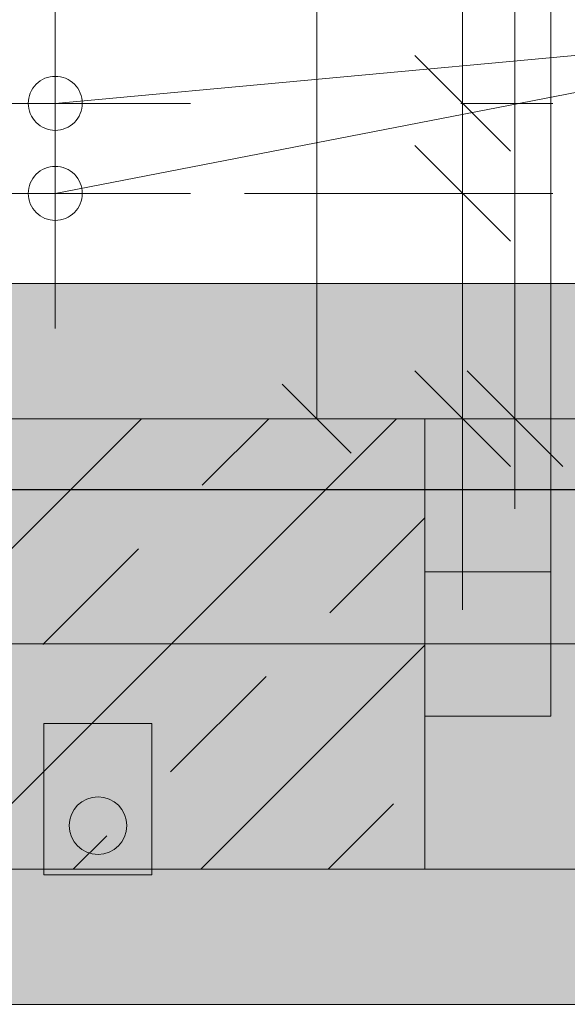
# Model space of a CAD drawing. Extents: x -620 to 300, y 62 to 1162.
# Tile 129 of 256: x -40 to -34, y 830 to 841. Entities that reach past the tile are written whole.
import ezdxf
from ezdxf.lldxf.tags import DXFTag

# ---------------------------------------------------------------- set-up
doc = ezdxf.new("R2010")
doc.units = 0
doc.layers.get('0').update_dxf_attribs({"lineweight": 13})
for name, color, linetype, lineweight, true_color in [('30 -34 Innenwände- 1 tragend', 7, 'Continuous', 13, 0xdd0806), ('30 -34 Innenwände- 4 Türen_Fenster', 7, 'Continuous', 15, 0x9955ff), ('30 -35 Decken- 1 Konstruktion-Träger- Stahlbeton', 7, 'Continuous', 13, 0x33aa00), ('30 -35 Decken- 11 Durchbruch', 5, 'Continuous', 15, 0x0000ff), ('30 -35 Decken- 2.1 Treppen Innen 2D', 7, 'Continuous', 9, 0x599559), ('70 -76 Bemaßung- 2 Allgemein', 9, 'Continuous', 5, 0x808080), ('E_Aussparung Bemaßung', 5, 'Continuous', 9, 0x0000ff), ('E_Leerrohr 32', 7, 'Continuous', 9, 0x00b300), ('E_Leerrohr Umrandung', 7, 'Continuous', 13, 0xffffff), ('E_Leerrohr_Detailnummer', 1, 'Continuous', 25, 0xff0000), ('E_Leerrohrdose 32', 7, 'Continuous', 9, 0x99ff99), ('iwb_Schraffur_Unterzug', 7, 'Continuous', 5, 0xffffcc), ('iwb_Schraffur_Wand in Bauart BABW', 7, 'Continuous', 13, 0xac59ff), ('iwb_Sichtbeton', 2, 'Continuous', 50, 0xffff00), ('iwb_Sichtbeton-Shading', 2, 'Continuous', 50, 0xffff00)]:
    doc.layers.add(name, color=color, linetype=linetype, lineweight=lineweight, true_color=true_color)
doc.layers.add('70 -71 Achsen- 1 Gebäudeachsen', color=7, linetype='STRICHPUNKT2-A06G94XR8I', lineweight=18)
tags = doc.linetypes.add('fein_strichliert-A06G94XS8I', pattern=[4, 1, -2, 1]).pattern_tags.tags
tags[8:9] = [DXFTag(74, 4), DXFTag(75, 0), DXFTag(340, '0'), DXFTag(46, 0.0), DXFTag(50, 0.0), DXFTag(44, 0.0), DXFTag(45, 0.0)]
tags[6:7] = [DXFTag(74, 4), DXFTag(75, 0), DXFTag(340, '0'), DXFTag(46, 0.0), DXFTag(50, 0.0), DXFTag(44, 0.0), DXFTag(45, 0.0)]
tags[4:5] = [DXFTag(74, 4), DXFTag(75, 0), DXFTag(340, '0'), DXFTag(46, 0.0), DXFTag(50, 0.0), DXFTag(44, 0.0), DXFTag(45, 0.0)]
tags = doc.linetypes.add('STRICHPUNKT2-A06G94XR8I', pattern=[12.7, 6.35, -3.175, 0, -3.175]).pattern_tags.tags
tags[10:11] = [DXFTag(74, 4), DXFTag(75, 0), DXFTag(340, '0'), DXFTag(46, 0.0), DXFTag(50, 0.0), DXFTag(44, 0.0), DXFTag(45, 0.0)]
tags[8:9] = [DXFTag(74, 4), DXFTag(75, 0), DXFTag(340, '0'), DXFTag(46, 0.0), DXFTag(50, 0.0), DXFTag(44, 0.0), DXFTag(45, 0.0)]
tags[6:7] = [DXFTag(74, 4), DXFTag(75, 0), DXFTag(340, '0'), DXFTag(46, 0.0), DXFTag(50, 0.0), DXFTag(44, 0.0), DXFTag(45, 0.0)]
tags[4:5] = [DXFTag(74, 4), DXFTag(75, 0), DXFTag(340, '0'), DXFTag(46, 0.0), DXFTag(50, 0.0), DXFTag(44, 0.0), DXFTag(45, 0.0)]

# ---------------------------------------------------------------- blocks, each defined once
blk = doc.blocks.new('Shading-A06G94VT8I', base_point=(-44.915, 989.453))
at = {"layer": 'iwb_Sichtbeton-Shading', "color": 51, "true_color": 0xffff7f}
for points in [[(-40.579, 836.653), (-40.579, 837.253), (-35.579, 836.653), (-35.579, 837.253)], [(-45.579, 831.653), (-45.579, 832.253), (-35.579, 831.653), (-35.579, 832.253)]]:
    blk.add_solid(points, dxfattribs=at)
blk = doc.blocks.new('Referenz-A06G94XT8I')
at = {"layer": '30 -34 Innenwände- 1 tragend', "color": 0, "lineweight": -2}
for p, q in [((-43.722, 831.953), (-38.722, 836.953)), ((-43.722, 831.953), (-38.722, 836.953)), ((-40.894, 831.953), (-35.894, 836.953)), ((-40.894, 831.953), (-35.894, 836.953)), ((-40.58, 836.953), (-35.58, 836.953)), ((-38.048, 836.214), (-37.308, 836.953)), ((-38.048, 836.214), (-37.308, 836.953)), ((-36.634, 834.8), (-35.58, 835.854)), ((-36.634, 834.8), (-35.58, 835.854)), ((-39.816, 834.446), (-38.755, 835.507)), ((-39.816, 834.446), (-38.755, 835.507)), ((-38.066, 831.953), (-35.58, 834.439)), ((-38.066, 831.953), (-35.58, 834.439)), ((-38.401, 833.032), (-37.341, 834.092)), ((-38.401, 833.032), (-37.341, 834.092)), ((-36.651, 831.953), (-35.926, 832.678)), ((-36.651, 831.953), (-35.926, 832.678)), ((-39.48, 831.953), (-39.108, 832.325)), ((-39.48, 831.953), (-39.108, 832.325)), ((-45.58, 831.953), (-35.58, 831.953))]:
    blk.add_line(p, q, dxfattribs=at)
at = {"layer": '30 -34 Innenwände- 1 tragend', "color": 0, "linetype": 'Continuous', "lineweight": -2, "ltscale": 0.13}
for p, q in [((-40.58, 836.953), (-35.58, 836.953)), ((-35.58, 831.953), (-35.58, 836.953)), ((-35.58, 831.953), (-35.58, 836.953)), ((-35.58, 831.953), (-35.58, 836.953)), ((-45.58, 831.953), (-35.58, 831.953))]:
    blk.add_line(p, q, dxfattribs=at)
at = {"layer": '30 -34 Innenwände- 4 Türen_Fenster', "color": 0, "linetype": 'fein_strichliert-A06G94XS8I', "lineweight": -2, "ltscale": 0.13}
for p, q in [((-34.18, 835.253), (-34.18, 851.653)), ((-35.58, 836.953), (14.42, 836.953)), ((-35.58, 831.953), (14.42, 831.953))]:
    blk.add_line(p, q, dxfattribs=at)
at = {"layer": '30 -34 Innenwände- 4 Türen_Fenster', "color": 0, "linetype": 'Continuous', "lineweight": -2, "ltscale": 0.13}
for p, q in [((-35.58, 835.253), (-34.18, 835.253)), ((-35.58, 833.653), (-35.58, 835.253)), ((-34.18, 835.253), (-34.18, 833.653)), ((-34.18, 833.653), (-35.58, 833.653))]:
    blk.add_line(p, q, dxfattribs=at)
at = {"layer": '30 -34 Innenwände- 4 Türen_Fenster', "color": 0, "linetype": 'fein_strichliert-A06G94XS8I', "lineweight": -2, "ltscale": 0.13}
blk.add_ellipse((-34.18, 835.253), major_axis=(16.4, 0), ratio=1, start_param=0, end_param=1.570796, dxfattribs=at)
at = {"layer": '30 -35 Decken- 1 Konstruktion-Träger- Stahlbeton', "color": 0, "linetype": 'fein_strichliert-A06G94XS8I', "lineweight": -2, "ltscale": 0.13}
for p, q in [((35.42, 838.453), (-45.58, 838.453)), ((35.42, 830.453), (-45.58, 830.453))]:
    blk.add_line(p, q, dxfattribs=at)
at = {"layer": '30 -35 Decken- 11 Durchbruch', "color": 0, "linetype": 'fein_strichliert-A06G94XS8I', "lineweight": -2, "ltscale": 0.13}
for p, q in [((-39.68, 841.953), (-39.68, 838.953)), ((-39.68, 840.953), (-39.68, 837.953)), ((-41.18, 840.453), (-38.18, 840.453)), ((-41.18, 839.453), (-38.18, 839.453))]:
    blk.add_line(p, q, dxfattribs=at)
at = {"layer": '30 -35 Decken- 11 Durchbruch', "color": 0, "linetype": 'Continuous', "lineweight": -2, "ltscale": 0.13}
for p, q in [((-39.68, 840.453), (-29.901, 841.353)), ((-39.68, 839.453), (-29.901, 841.353)), ((-39.846, 840.703), (-39.821, 840.718)), ((-39.821, 840.718), (-39.794, 840.731)), ((-39.794, 840.731), (-39.767, 840.741)), ((-39.767, 840.741), (-39.738, 840.748)), ((-39.738, 840.748), (-39.709, 840.752)), ((-39.709, 840.752), (-39.68, 840.753)), ((-39.68, 840.753), (-39.65, 840.752)), ((-39.65, 840.752), (-39.621, 840.748)), ((-39.621, 840.748), (-39.593, 840.741)), ((-39.593, 840.741), (-39.565, 840.731)), ((-39.565, 840.731), (-39.538, 840.718)), ((-39.538, 840.718), (-39.513, 840.703)), ((-39.944, 840.595), (-39.929, 840.62)), ((-39.929, 840.62), (-39.911, 840.644)), ((-39.911, 840.644), (-39.892, 840.666)), ((-39.892, 840.666), (-39.87, 840.685)), ((-39.87, 840.685), (-39.846, 840.703)), ((-39.513, 840.703), (-39.489, 840.685)), ((-39.489, 840.685), (-39.467, 840.666)), ((-39.467, 840.666), (-39.448, 840.644)), ((-39.448, 840.644), (-39.43, 840.62)), ((-39.43, 840.62), (-39.415, 840.595)), ((-39.978, 840.483), (-39.974, 840.512)), ((-39.974, 840.512), (-39.967, 840.541)), ((-39.967, 840.541), (-39.957, 840.568)), ((-39.957, 840.568), (-39.944, 840.595)), ((-39.415, 840.595), (-39.402, 840.568)), ((-39.402, 840.568), (-39.393, 840.541)), ((-39.393, 840.541), (-39.385, 840.512)), ((-39.385, 840.512), (-39.381, 840.483)), ((-39.98, 840.453), (-39.978, 840.483)), ((-39.978, 840.424), (-39.98, 840.453)), ((-39.974, 840.395), (-39.978, 840.424)), ((-39.967, 840.366), (-39.974, 840.395)), ((-39.385, 840.395), (-39.393, 840.366)), ((-39.381, 840.424), (-39.385, 840.395)), ((-39.381, 840.483), (-39.38, 840.453)), ((-39.38, 840.453), (-39.381, 840.424)), ((-39.957, 840.339), (-39.967, 840.366)), ((-39.944, 840.312), (-39.957, 840.339)), ((-39.929, 840.287), (-39.944, 840.312)), ((-39.911, 840.263), (-39.929, 840.287)), ((-39.43, 840.287), (-39.448, 840.263)), ((-39.415, 840.312), (-39.43, 840.287)), ((-39.402, 840.339), (-39.415, 840.312)), ((-39.393, 840.366), (-39.402, 840.339)), ((-39.892, 840.241), (-39.911, 840.263)), ((-39.87, 840.222), (-39.892, 840.241)), ((-39.846, 840.204), (-39.87, 840.222)), ((-39.821, 840.189), (-39.846, 840.204)), ((-39.794, 840.176), (-39.821, 840.189)), ((-39.767, 840.166), (-39.794, 840.176)), ((-39.738, 840.159), (-39.767, 840.166)), ((-39.593, 840.166), (-39.621, 840.159)), ((-39.565, 840.176), (-39.593, 840.166)), ((-39.538, 840.189), (-39.565, 840.176)), ((-39.513, 840.204), (-39.538, 840.189)), ((-39.489, 840.222), (-39.513, 840.204)), ((-39.467, 840.241), (-39.489, 840.222)), ((-39.448, 840.263), (-39.467, 840.241)), ((-39.709, 840.155), (-39.738, 840.159)), ((-39.68, 840.153), (-39.709, 840.155)), ((-39.65, 840.155), (-39.68, 840.153)), ((-39.621, 840.159), (-39.65, 840.155)), ((-39.821, 839.718), (-39.794, 839.731)), ((-39.794, 839.731), (-39.767, 839.741)), ((-39.767, 839.741), (-39.738, 839.748)), ((-39.738, 839.748), (-39.709, 839.752)), ((-39.709, 839.752), (-39.68, 839.753)), ((-39.68, 839.753), (-39.65, 839.752)), ((-39.65, 839.752), (-39.621, 839.748)), ((-39.621, 839.748), (-39.593, 839.741)), ((-39.593, 839.741), (-39.565, 839.731)), ((-39.565, 839.731), (-39.538, 839.718)), ((-39.944, 839.595), (-39.929, 839.62)), ((-39.929, 839.62), (-39.911, 839.644)), ((-39.911, 839.644), (-39.892, 839.666)), ((-39.892, 839.666), (-39.87, 839.685)), ((-39.87, 839.685), (-39.846, 839.703)), ((-39.846, 839.703), (-39.821, 839.718)), ((-39.538, 839.718), (-39.513, 839.703)), ((-39.513, 839.703), (-39.489, 839.685)), ((-39.489, 839.685), (-39.467, 839.666)), ((-39.467, 839.666), (-39.448, 839.644)), ((-39.448, 839.644), (-39.43, 839.62)), ((-39.43, 839.62), (-39.415, 839.595)), ((-39.978, 839.483), (-39.974, 839.512)), ((-39.974, 839.512), (-39.967, 839.541)), ((-39.967, 839.541), (-39.957, 839.568)), ((-39.957, 839.568), (-39.944, 839.595)), ((-39.415, 839.595), (-39.402, 839.568)), ((-39.402, 839.568), (-39.393, 839.541)), ((-39.393, 839.541), (-39.385, 839.512)), ((-39.385, 839.512), (-39.381, 839.483)), ((-39.98, 839.453), (-39.978, 839.483)), ((-39.978, 839.424), (-39.98, 839.453)), ((-39.974, 839.395), (-39.978, 839.424)), ((-39.381, 839.424), (-39.385, 839.395)), ((-39.381, 839.483), (-39.38, 839.453)), ((-39.38, 839.453), (-39.381, 839.424)), ((-39.967, 839.366), (-39.974, 839.395)), ((-39.957, 839.339), (-39.967, 839.366)), ((-39.944, 839.312), (-39.957, 839.339)), ((-39.929, 839.287), (-39.944, 839.312)), ((-39.415, 839.312), (-39.43, 839.287)), ((-39.402, 839.339), (-39.415, 839.312)), ((-39.393, 839.366), (-39.402, 839.339)), ((-39.385, 839.395), (-39.393, 839.366)), ((-39.911, 839.263), (-39.929, 839.287)), ((-39.892, 839.241), (-39.911, 839.263)), ((-39.87, 839.222), (-39.892, 839.241)), ((-39.846, 839.204), (-39.87, 839.222)), ((-39.821, 839.189), (-39.846, 839.204)), ((-39.794, 839.176), (-39.821, 839.189)), ((-39.538, 839.189), (-39.565, 839.176)), ((-39.513, 839.204), (-39.538, 839.189)), ((-39.489, 839.222), (-39.513, 839.204)), ((-39.467, 839.241), (-39.489, 839.222)), ((-39.448, 839.263), (-39.467, 839.241)), ((-39.43, 839.287), (-39.448, 839.263)), ((-39.767, 839.166), (-39.794, 839.176)), ((-39.738, 839.159), (-39.767, 839.166)), ((-39.709, 839.155), (-39.738, 839.159)), ((-39.68, 839.153), (-39.709, 839.155)), ((-39.65, 839.155), (-39.68, 839.153)), ((-39.621, 839.159), (-39.65, 839.155)), ((-39.593, 839.166), (-39.621, 839.159)), ((-39.565, 839.176), (-39.593, 839.166))]:
    blk.add_line(p, q, dxfattribs=at)
at = {"layer": '30 -35 Decken- 2.1 Treppen Innen 2D', "color": 0, "linetype": 'fein_strichliert-A06G94XS8I', "lineweight": -2, "ltscale": 0.13}
blk.add_line((-40.58, 836.953), (36.92, 836.953), dxfattribs=at)
at = {"layer": '70 -71 Achsen- 1 Gebäudeachsen', "color": 0, "linetype": 'STRICHPUNKT2-A06G94XR8I', "lineweight": -2, "ltscale": 0.13}
blk.add_line((-538.631, 834.453), (76.501, 834.453), dxfattribs=at)
at = {"layer": '70 -76 Bemaßung- 2 Allgemein', "color": 0, "linetype": 'Continuous', "lineweight": -2, "ltscale": 0.13}
for p, q in [((-34.58, 838.014), (-34.58, 964.543)), ((-35.16, 840.514), (-35.16, 841.574)), ((-35.16, 839.453), (-35.16, 841.514)), ((-34.629, 839.923), (-35.69, 840.984)), ((-35.16, 838.453), (-35.16, 840.514)), ((-35.18, 840.453), (-34.16, 840.453)), ((-35.16, 839.453), (-35.16, 840.453)), ((-35.16, 840.453), (-35.16, 838.393)), ((-34.629, 838.923), (-35.69, 839.984)), ((-35.69, 839.984), (-34.629, 838.923)), ((-37.58, 839.453), (-34.16, 839.453)), ((-37.58, 839.453), (-34.16, 839.453)), ((-35.16, 836.953), (-35.16, 839.453)), ((-35.16, 838.393), (-35.16, 837.333)), ((-34.58, 835.953), (-34.58, 838.014)), ((-35.16, 837.953), (-35.16, 835.893)), ((-35.69, 837.484), (-34.629, 836.423)), ((-34.049, 836.423), (-35.11, 837.484)), ((-37.58, 836.953), (-34.16, 836.953)), ((-36.08, 836.953), (-33.58, 836.953)), ((-35.16, 835.893), (-35.16, 834.833))]:
    blk.add_line(p, q, dxfattribs=at)
blk = doc.blocks.new('Referenz-A06G94XV8I')
at = {"layer": 'iwb_Schraffur_Wand in Bauart BABW', "linetype": 'Continuous', "ltscale": 0.13}
blk.add_hatch(color=256, dxfattribs=at).paths.add_polyline_path([(-40.579, 965.603), (-40.579, 836.953), (-35.579, 836.953), (-35.579, 831.953), (-45.579, 831.953), (-45.579, 965.603)])
at = {"layer": 'iwb_Schraffur_Unterzug', "linetype": 'Continuous', "ltscale": 0.13}
for points in [[(-538.631, 838.453), (76.501, 838.453), (76.501, 837.533)], [(-538.631, 838.453), (76.501, 837.533), (-538.631, 836.285)], [(-538.631, 836.285), (76.501, 837.533), (76.501, 831.374)], [(-538.631, 836.285), (76.501, 831.374), (-538.631, 832.622)], [(-538.631, 832.622), (76.501, 831.374), (76.501, 830.453)], [(-538.631, 832.622), (76.501, 830.453), (-538.631, 830.453)]]:
    blk.add_solid(points, dxfattribs=at)
at = {"layer": 'iwb_Sichtbeton', "linetype": 'Continuous', "ltscale": 0.5}
for points in [[(-40.579, 836.653), (-40.579, 837.253), (-35.579, 836.653), (-35.579, 837.253)], [(-45.579, 831.653), (-45.579, 832.253), (-35.579, 831.653), (-35.579, 832.253)]]:
    blk.add_solid(points, dxfattribs=at)
blk = doc.blocks.new('Polygon-A06G94ZB8I')
at = {"color": 0, "linetype": 'ByBlock', "lineweight": -2, "ltscale": 0.13}
blk.add_solid([(-39.807, 831.891), (-39.807, 833.571), (-38.607, 831.891), (-38.607, 833.571)], dxfattribs=at)
blk = doc.blocks.new('Schraffur-A06G94ZF8I')
at = {"linetype": 'ByBlock', "lineweight": -2, "ltscale": 0.13}
blk.add_hatch(color=0, dxfattribs=at).paths.add_polyline_path([(-38.885, 832.437), (-38.894, 832.361), (-38.921, 832.289), (-38.965, 832.225), (-39.023, 832.174), (-39.091, 832.138), (-39.166, 832.12), (-39.243, 832.12), (-39.318, 832.138), (-39.387, 832.174), (-39.444, 832.225), (-39.488, 832.289), (-39.515, 832.361), (-39.525, 832.437), (-39.515, 832.514), (-39.488, 832.586), (-39.444, 832.65), (-39.387, 832.701), (-39.318, 832.737), (-39.243, 832.755), (-39.166, 832.755), (-39.091, 832.737), (-39.023, 832.701), (-38.965, 832.65), (-38.921, 832.586), (-38.894, 832.514)])
blk = doc.blocks.new('Kreis-A06G94ZH8I')
at = {"color": 0, "linetype": 'ByBlock', "lineweight": -2, "ltscale": 0.13}
blk.add_circle((-39.205, 832.437), 0.32, dxfattribs=at)
blk = doc.blocks.new('Polygon-A06G94ZJ8I')
at = {"color": 0, "linetype": 'ByBlock', "lineweight": -2, "ltscale": 0.25}
blk.add_line((-51.855, 836.167), (-26.667, 836.167), dxfattribs=at)
blk = doc.blocks.new('Polygon-A06G94ZP8I')
at = {"color": 0, "linetype": 'ByBlock', "lineweight": -2, "ltscale": 0.13}
for p, q in [((-39.807, 831.891), (-39.807, 833.571)), ((-39.807, 833.571), (-38.607, 833.571)), ((-38.607, 833.571), (-38.607, 831.891)), ((-38.607, 831.891), (-39.807, 831.891))]:
    blk.add_line(p, q, dxfattribs=at)
blk = doc.blocks.new('Maß-A06G952L8I')
at = {"color": 0, "linetype": 'ByBlock', "lineweight": -2, "ltscale": 0.13}
for p, q in [((-36.779, 836.953), (-36.779, 860.96)), ((-37.16, 837.335), (-36.397, 836.572)), ((-36.179, 836.953), (-37.779, 836.953))]:
    blk.add_line(p, q, dxfattribs=at)

msp = doc.modelspace()

# ---------------------------------------------------------------- block references
at = {"color": 8, "lineweight": 13, "ltscale": 0.13, "true_color": 0x808080}
msp.add_blockref('Referenz-A06G94XT8I', (0, 0), dxfattribs=at)
at = {"color": 8, "lineweight": 25, "ltscale": 0.25, "true_color": 0x808080}
msp.add_blockref('Referenz-A06G94XV8I', (0, 0), dxfattribs=at)
msp.add_blockref('Shading-A06G94VT8I', (-44.915, 989.453))
at = {"layer": 'E_Aussparung Bemaßung', "ltscale": 0.13}
msp.add_blockref('Maß-A06G952L8I', (0, 0), dxfattribs=at)
at = {"layer": 'E_Leerrohr 32', "ltscale": 0.13}
msp.add_blockref('Schraffur-A06G94ZF8I', (0, 0), dxfattribs=at)
at = {"layer": 'E_Leerrohr Umrandung', "ltscale": 0.13}
msp.add_blockref('Kreis-A06G94ZH8I', (0, 0), dxfattribs=at)
at = {"layer": 'E_Leerrohr_Detailnummer', "ltscale": 0.25}
msp.add_blockref('Polygon-A06G94ZJ8I', (0, 0), dxfattribs=at)
at = {"layer": 'E_Leerrohrdose 32', "ltscale": 0.13}
msp.add_blockref('Polygon-A06G94ZB8I', (0, 0), dxfattribs=at)
at = {"layer": 'E_Leerrohrdose 32', "color": 7, "ltscale": 0.13, "true_color": 0xffffff}
msp.add_blockref('Polygon-A06G94ZP8I', (0, 0), dxfattribs=at)

doc.saveas('drawing.dxf')
